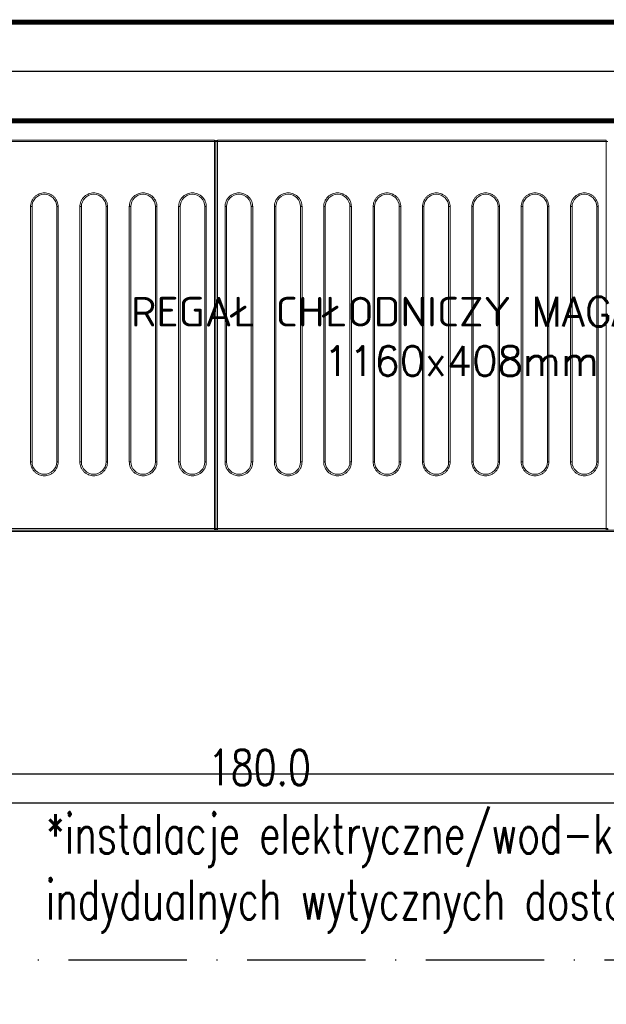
# Model space of a CAD drawing. Header units: metres. Extents: x 5541655 to 5588333, y 5589641 to 5627331.
# Tile 41 of 57: x 5585519 to 5585579, y 5626103 to 5626202. Entities that reach past the tile are written whole.
import ezdxf

# ---------------------------------------------------------------- set-up
doc = ezdxf.new("R2010")
doc.units = ezdxf.units.M
doc.header["$MEASUREMENT"] = 0
doc.linetypes.add('ACAD_ISO10W100', pattern=[18, 12, -3, 0, -3])
doc.layers.get('0').update_dxf_attribs({"linetype": 'CONTINUOUS', "lineweight": 18})
doc.layers.get('Defpoints').update_dxf_attribs({"linetype": 'CONTINUOUS'})
doc.layers.add('2D- Siatka Modularna', color=7, linetype='ACAD_ISO10W100')
doc.layers.add('Komory', color=132, linetype='CONTINUOUS')
doc.layers.add('Instalacje elektryczne', color=1, linetype='CONTINUOUS', lineweight=20)
doc.layers.add('Regały', color=7, linetype='CONTINUOUS', true_color=0x00f000)
doc.styles.add('Arch-Dim', font='romans.shx', dxfattribs={"width": 0.75})
doc.styles.add('JACEK_07', font='SIMPLEX.SHX', dxfattribs={"width": 0.7})
doc.styles.add('RomanS', font='romans.shx')
doc.linetypes.add('BATTING', pattern='A,0.0001,-0.1,[134,ltypeshp.shx,S=0.1,R=0,X=-0.1,Y=0],-0.2,[134,ltypeshp.shx,S=0.1,R=180,X=0.1,Y=0],-0.1', length=0.4001)
doc.dimstyles.new('Standard 50', dxfattribs={"dimscale": 20, "dimtxt": 0.18, "dimasz": 0.18, "dimexe": 0.18, "dimexo": 0.0625, "dimgap": 0.09, "dimtad": 1, "dimdec": 1, "dimzin": 0, "dimdsep": 46, "dimtxsty": 'Arch-Dim', "dimcen": 0.09, "dimclrd": 2, "dimclre": 2, "dimclrt": 1, "dimadec": 0, "dimazin": 0, "dimtfac": 1, "dimtdec": 1, "dimtofl": 0, "dimtmove": 0, "dimatfit": 3, "dimfxl": 1, "dimtolj": 1, "dimtzin": 0, "dimarcsym": 0})

# ---------------------------------------------------------------- blocks, each defined once
blk = doc.blocks.new('*D499')
at = {"color": 2, "lineweight": -2}
for p, q in [((40.75, 300), (79.749, 300)), ((76.149, 296.4), (76.149, 3.6)), ((40.75, 0), (79.749, 0))]:
    blk.add_line(p, q, dxfattribs=at)
at = {"color": 2}
for points in [[(76.749, 296.4), (75.549, 296.4), (76.149, 300)], [(75.549, 3.6), (76.749, 3.6), (76.149, 0)]]:
    blk.add_solid(points, dxfattribs=at)
at = {"layer": 'Defpoints', "color": 0}
for p in [(39.5, 300), (39.5, 0), (76.149, 0)]:
    blk.add_point(p, dxfattribs=at)
at = {"color": 1, "insert": (72.525, 150), "char_height": 3.6, "attachment_point": 5, "rotation": 90, "style": 'Arch-Dim'}
blk.add_mtext('\\A1;300.0', dxfattribs=at)
blk = doc.blocks.new('*U51')
at = {"lineweight": 15}
for p, q in [((32.983, -0.515), (3.583, -0.515)), ((32.983, -0.665), (3.583, -0.665)), ((32.983, -0.515), (32.983, -0.559)), ((32.983, -0.559), (32.983, -0.665)), ((32.983, -39.865), (32.983, -0.665)), ((33.133, -0.665), (32.983, -0.665)), ((33.133, -0.665), (33.133, -39.865)), ((33.283, -0.665), (33.133, -0.665)), ((33.283, -0.559), (33.283, -0.515)), ((72.683, -0.515), (33.283, -0.515)), ((33.283, -0.665), (33.283, -0.559)), ((33.283, -0.665), (33.283, -39.865)), ((72.683, -0.665), (33.283, -0.665)), ((72.683, -0.515), (72.683, -0.559)), ((72.683, -0.559), (72.683, -0.665)), ((72.683, -39.865), (72.683, -0.665)), ((72.833, -0.665), (72.683, -0.665)), ((3.583, -39.865), (32.983, -39.865)), ((32.983, -39.865), (33.133, -39.865)), ((32.983, -40.012), (32.983, -39.865)), ((33.133, -39.865), (33.283, -39.865)), ((33.283, -39.865), (72.683, -39.865)), ((33.283, -39.865), (33.283, -40.012)), ((72.683, -39.865), (72.833, -39.865)), ((72.683, -40.012), (72.683, -39.865)), ((3.583, -40.015), (32.983, -40.015)), ((111.583, -40.025), (4.383, -40.025)), ((111.583, -40.175), (4.383, -40.175)), ((32.983, -40.015), (32.983, -40.012)), ((33.283, -40.012), (33.283, -40.015)), ((33.283, -40.015), (72.683, -40.015)), ((72.683, -40.015), (72.683, -40.012))]:
    blk.add_line(p, q, dxfattribs=at)
at = {"color": 253, "lineweight": 15, "true_color": 0xa6a6a6}
for p, q in [((14.363, -33.115), (14.363, -7.265)), ((14.363, -7.265), (14.513, -7.265)), ((14.513, -33.115), (14.513, -7.265)), ((17.013, -7.265), (17.013, -33.115)), ((17.163, -7.265), (17.013, -7.265)), ((17.163, -7.265), (17.163, -33.115)), ((19.363, -33.115), (19.363, -7.265)), ((19.363, -7.265), (19.513, -7.265)), ((19.513, -33.115), (19.513, -7.265)), ((22.013, -7.265), (22.013, -33.115)), ((22.163, -7.265), (22.013, -7.265)), ((22.163, -7.265), (22.163, -33.115)), ((24.363, -33.115), (24.363, -7.265)), ((24.363, -7.265), (24.513, -7.265)), ((24.513, -33.115), (24.513, -7.265)), ((27.013, -7.265), (27.013, -33.115)), ((27.163, -7.265), (27.013, -7.265)), ((27.163, -7.265), (27.163, -33.115)), ((29.363, -33.115), (29.363, -7.265)), ((29.363, -7.265), (29.513, -7.265)), ((29.513, -33.115), (29.513, -7.265)), ((32.013, -7.265), (32.013, -33.115)), ((32.163, -7.265), (32.013, -7.265)), ((32.163, -7.265), (32.163, -33.115)), ((34.063, -33.115), (34.063, -7.265)), ((34.063, -7.265), (34.213, -7.265)), ((34.213, -33.115), (34.213, -7.265)), ((36.713, -7.265), (36.713, -33.115)), ((36.863, -7.265), (36.713, -7.265)), ((36.863, -7.265), (36.863, -33.115)), ((39.063, -33.115), (39.063, -7.265)), ((39.063, -7.265), (39.213, -7.265)), ((39.213, -33.115), (39.213, -7.265)), ((41.713, -7.265), (41.713, -33.115)), ((41.863, -7.265), (41.713, -7.265)), ((41.863, -7.265), (41.863, -33.115)), ((44.063, -33.115), (44.063, -7.265)), ((44.063, -7.265), (44.213, -7.265)), ((44.213, -33.115), (44.213, -7.265)), ((46.713, -7.265), (46.713, -33.115)), ((46.863, -7.265), (46.713, -7.265)), ((46.863, -7.265), (46.863, -33.115)), ((49.063, -33.115), (49.063, -7.265)), ((49.063, -7.265), (49.213, -7.265)), ((49.213, -33.115), (49.213, -7.265)), ((51.713, -7.265), (51.713, -33.115)), ((51.863, -7.265), (51.713, -7.265)), ((51.863, -7.265), (51.863, -33.115)), ((54.063, -33.115), (54.063, -7.265)), ((54.063, -7.265), (54.213, -7.265)), ((54.213, -33.115), (54.213, -7.265)), ((56.713, -7.265), (56.713, -33.115)), ((56.863, -7.265), (56.713, -7.265)), ((56.863, -7.265), (56.863, -33.115)), ((59.063, -33.115), (59.063, -7.265)), ((59.063, -7.265), (59.213, -7.265)), ((59.213, -33.115), (59.213, -7.265)), ((61.713, -7.265), (61.713, -33.115)), ((61.863, -7.265), (61.713, -7.265)), ((61.863, -7.265), (61.863, -33.115)), ((64.063, -33.115), (64.063, -7.265)), ((64.063, -7.265), (64.213, -7.265)), ((64.213, -33.115), (64.213, -7.265)), ((66.713, -7.265), (66.713, -33.115)), ((66.863, -7.265), (66.713, -7.265)), ((66.863, -7.265), (66.863, -33.115)), ((69.063, -33.115), (69.063, -7.265)), ((69.063, -7.265), (69.213, -7.265)), ((69.213, -33.115), (69.213, -7.265)), ((71.713, -7.265), (71.713, -33.115)), ((71.863, -7.265), (71.713, -7.265)), ((71.863, -7.265), (71.863, -33.115)), ((14.513, -33.115), (14.363, -33.115)), ((17.163, -33.115), (17.013, -33.115)), ((19.513, -33.115), (19.363, -33.115)), ((22.163, -33.115), (22.013, -33.115)), ((24.513, -33.115), (24.363, -33.115)), ((27.163, -33.115), (27.013, -33.115)), ((29.513, -33.115), (29.363, -33.115)), ((32.163, -33.115), (32.013, -33.115)), ((34.213, -33.115), (34.063, -33.115)), ((36.863, -33.115), (36.713, -33.115)), ((39.213, -33.115), (39.063, -33.115)), ((41.863, -33.115), (41.713, -33.115)), ((44.213, -33.115), (44.063, -33.115)), ((46.863, -33.115), (46.713, -33.115)), ((49.213, -33.115), (49.063, -33.115)), ((51.863, -33.115), (51.713, -33.115)), ((54.213, -33.115), (54.063, -33.115)), ((56.863, -33.115), (56.713, -33.115)), ((59.213, -33.115), (59.063, -33.115)), ((61.863, -33.115), (61.713, -33.115)), ((64.213, -33.115), (64.063, -33.115)), ((66.863, -33.115), (66.713, -33.115)), ((69.213, -33.115), (69.063, -33.115)), ((71.863, -33.115), (71.713, -33.115))]:
    blk.add_line(p, q, dxfattribs=at)
at = {"lineweight": 15}
for centre, start, end in [((32.983, -0.665), 0, 90), ((33.283, -0.665), 90, 180)]:
    blk.add_arc(centre, 0.15, start, end, dxfattribs=at)
at = {"color": 253, "lineweight": 15, "true_color": 0xa6a6a6}
for centre, start, end in [((15.763, -7.265), 0, 180), ((20.763, -7.265), 0, 180), ((25.763, -7.265), 0, 180), ((30.763, -7.265), 0, 180), ((35.463, -7.265), 0, 180), ((40.463, -7.265), 0, 180), ((45.463, -7.265), 0, 180), ((50.463, -7.265), 0, 180), ((55.463, -7.265), 0, 180), ((60.463, -7.265), 0, 180), ((65.463, -7.265), 0, 180), ((70.463, -7.265), 0, 180), ((15.763, -33.115), 180, 0), ((20.763, -33.115), 180, 0), ((25.763, -33.115), 180, 0), ((30.763, -33.115), 180, 0), ((35.463, -33.115), 180, 0), ((40.463, -33.115), 180, 0), ((45.463, -33.115), 180, 0), ((50.463, -33.115), 180, 0), ((55.463, -33.115), 180, 0), ((60.463, -33.115), 180, 0), ((65.463, -33.115), 180, 0), ((70.463, -33.115), 180, 0)]:
    blk.add_arc(centre, 1.25, start, end, dxfattribs=at)
for points, knots in [([(14.363, -7.265), (14.368, -7.18), (14.377, -7.004), (14.455, -6.743), (14.584, -6.492), (14.766, -6.268), (14.99, -6.086), (15.241, -5.956), (15.502, -5.881), (15.763, -5.857), (16.024, -5.881), (16.285, -5.956), (16.536, -6.086), (16.76, -6.268), (16.942, -6.492), (17.071, -6.743), (17.149, -7.004), (17.159, -7.18), (17.163, -7.265)], [0, 0, 0, 0, 0.058258, 0.120006, 0.18432, 0.25, 0.31568, 0.379994, 0.441742, 0.5, 0.558258, 0.620006, 0.68432, 0.75, 0.81568, 0.879994, 0.941742, 1, 1, 1, 1]), ([(19.363, -7.265), (19.368, -7.18), (19.377, -7.004), (19.455, -6.743), (19.584, -6.492), (19.766, -6.268), (19.99, -6.086), (20.241, -5.956), (20.502, -5.881), (20.763, -5.857), (21.024, -5.881), (21.285, -5.956), (21.536, -6.086), (21.76, -6.268), (21.942, -6.492), (22.071, -6.743), (22.149, -7.004), (22.159, -7.18), (22.163, -7.265)], [0, 0, 0, 0, 0.058258, 0.120006, 0.18432, 0.25, 0.31568, 0.379994, 0.441742, 0.5, 0.558258, 0.620006, 0.68432, 0.75, 0.81568, 0.879994, 0.941742, 1, 1, 1, 1]), ([(24.363, -7.265), (24.368, -7.18), (24.377, -7.004), (24.455, -6.743), (24.584, -6.492), (24.766, -6.268), (24.99, -6.086), (25.241, -5.956), (25.502, -5.881), (25.763, -5.857), (26.024, -5.881), (26.285, -5.956), (26.536, -6.086), (26.76, -6.268), (26.942, -6.492), (27.071, -6.743), (27.149, -7.004), (27.159, -7.18), (27.163, -7.265)], [0, 0, 0, 0, 0.058258, 0.120006, 0.18432, 0.25, 0.31568, 0.379994, 0.441742, 0.5, 0.558258, 0.620006, 0.68432, 0.75, 0.81568, 0.879994, 0.941742, 1, 1, 1, 1]), ([(29.363, -7.265), (29.368, -7.18), (29.377, -7.004), (29.455, -6.743), (29.584, -6.492), (29.766, -6.268), (29.99, -6.086), (30.241, -5.956), (30.502, -5.881), (30.763, -5.857), (31.024, -5.881), (31.285, -5.956), (31.536, -6.086), (31.76, -6.268), (31.942, -6.492), (32.071, -6.743), (32.149, -7.004), (32.159, -7.18), (32.163, -7.265)], [0, 0, 0, 0, 0.058258, 0.120006, 0.18432, 0.25, 0.31568, 0.379994, 0.441742, 0.5, 0.558258, 0.620006, 0.68432, 0.75, 0.81568, 0.879994, 0.941742, 1, 1, 1, 1]), ([(34.063, -7.265), (34.068, -7.18), (34.077, -7.004), (34.155, -6.743), (34.284, -6.492), (34.466, -6.268), (34.69, -6.086), (34.941, -5.956), (35.202, -5.881), (35.463, -5.857), (35.724, -5.881), (35.985, -5.956), (36.236, -6.086), (36.46, -6.268), (36.642, -6.492), (36.771, -6.743), (36.849, -7.004), (36.859, -7.18), (36.863, -7.265)], [0, 0, 0, 0, 0.058258, 0.120006, 0.18432, 0.25, 0.31568, 0.379994, 0.441742, 0.5, 0.558258, 0.620006, 0.68432, 0.75, 0.81568, 0.879994, 0.941742, 1, 1, 1, 1]), ([(39.063, -7.265), (39.068, -7.18), (39.077, -7.004), (39.155, -6.743), (39.284, -6.492), (39.466, -6.268), (39.69, -6.086), (39.941, -5.956), (40.202, -5.881), (40.463, -5.857), (40.724, -5.881), (40.985, -5.956), (41.236, -6.086), (41.46, -6.268), (41.642, -6.492), (41.771, -6.743), (41.849, -7.004), (41.859, -7.18), (41.863, -7.265)], [0, 0, 0, 0, 0.058258, 0.120006, 0.18432, 0.25, 0.31568, 0.379994, 0.441742, 0.5, 0.558258, 0.620005, 0.68432, 0.75, 0.81568, 0.879994, 0.941742, 1, 1, 1, 1]), ([(44.063, -7.265), (44.068, -7.18), (44.077, -7.004), (44.155, -6.743), (44.284, -6.492), (44.466, -6.268), (44.69, -6.086), (44.941, -5.956), (45.202, -5.881), (45.463, -5.857), (45.724, -5.881), (45.985, -5.956), (46.236, -6.086), (46.46, -6.268), (46.642, -6.492), (46.771, -6.743), (46.849, -7.004), (46.859, -7.18), (46.863, -7.265)], [0, 0, 0, 0, 0.058258, 0.120006, 0.18432, 0.25, 0.31568, 0.379994, 0.441742, 0.5, 0.558258, 0.620006, 0.68432, 0.75, 0.81568, 0.879994, 0.941742, 1, 1, 1, 1]), ([(49.063, -7.265), (49.068, -7.18), (49.077, -7.004), (49.155, -6.743), (49.284, -6.492), (49.466, -6.268), (49.69, -6.086), (49.941, -5.956), (50.202, -5.881), (50.463, -5.857), (50.724, -5.881), (50.985, -5.956), (51.236, -6.086), (51.46, -6.268), (51.642, -6.492), (51.771, -6.743), (51.849, -7.004), (51.859, -7.18), (51.863, -7.265)], [0, 0, 0, 0, 0.058258, 0.120006, 0.18432, 0.25, 0.31568, 0.379995, 0.441742, 0.5, 0.558258, 0.620005, 0.68432, 0.75, 0.81568, 0.879994, 0.941742, 1, 1, 1, 1]), ([(54.063, -7.265), (54.068, -7.18), (54.077, -7.004), (54.155, -6.743), (54.284, -6.492), (54.466, -6.268), (54.69, -6.086), (54.941, -5.956), (55.202, -5.881), (55.463, -5.857), (55.724, -5.881), (55.985, -5.956), (56.236, -6.086), (56.46, -6.268), (56.642, -6.492), (56.771, -6.743), (56.849, -7.004), (56.859, -7.18), (56.863, -7.265)], [0, 0, 0, 0, 0.058258, 0.120006, 0.18432, 0.25, 0.31568, 0.379994, 0.441742, 0.5, 0.558258, 0.620006, 0.68432, 0.75, 0.81568, 0.879994, 0.941742, 1, 1, 1, 1]), ([(59.063, -7.265), (59.068, -7.18), (59.077, -7.004), (59.155, -6.743), (59.284, -6.492), (59.466, -6.268), (59.69, -6.086), (59.941, -5.956), (60.202, -5.881), (60.463, -5.857), (60.724, -5.881), (60.985, -5.956), (61.236, -6.086), (61.46, -6.268), (61.642, -6.492), (61.771, -6.743), (61.849, -7.004), (61.859, -7.18), (61.863, -7.265)], [0, 0, 0, 0, 0.058258, 0.120006, 0.18432, 0.25, 0.31568, 0.379995, 0.441742, 0.5, 0.558258, 0.620006, 0.68432, 0.75, 0.81568, 0.879994, 0.941742, 1, 1, 1, 1]), ([(64.063, -7.265), (64.068, -7.18), (64.077, -7.004), (64.155, -6.743), (64.284, -6.492), (64.466, -6.268), (64.69, -6.086), (64.941, -5.956), (65.202, -5.881), (65.463, -5.857), (65.724, -5.881), (65.985, -5.956), (66.236, -6.086), (66.46, -6.268), (66.642, -6.492), (66.771, -6.743), (66.849, -7.004), (66.859, -7.18), (66.863, -7.265)], [0, 0, 0, 0, 0.058258, 0.120006, 0.18432, 0.25, 0.31568, 0.379995, 0.441741, 0.5, 0.558258, 0.620006, 0.68432, 0.75, 0.81568, 0.879994, 0.941742, 1, 1, 1, 1]), ([(69.063, -7.265), (69.068, -7.18), (69.077, -7.004), (69.155, -6.743), (69.284, -6.492), (69.466, -6.268), (69.69, -6.086), (69.941, -5.956), (70.202, -5.881), (70.463, -5.857), (70.724, -5.881), (70.985, -5.956), (71.236, -6.086), (71.46, -6.268), (71.642, -6.492), (71.771, -6.743), (71.849, -7.004), (71.859, -7.18), (71.863, -7.265)], [0, 0, 0, 0, 0.058258, 0.120006, 0.184321, 0.25, 0.31568, 0.379994, 0.441742, 0.5, 0.558259, 0.620005, 0.68432, 0.75, 0.815679, 0.879994, 0.941742, 1, 1, 1, 1]), ([(17.163, -33.115), (17.159, -33.2), (17.149, -33.376), (17.071, -33.637), (16.942, -33.888), (16.76, -34.112), (16.536, -34.294), (16.285, -34.424), (16.024, -34.499), (15.763, -34.523), (15.502, -34.499), (15.241, -34.424), (14.99, -34.294), (14.766, -34.112), (14.584, -33.888), (14.455, -33.637), (14.377, -33.376), (14.368, -33.2), (14.363, -33.115)], [0, 0, 0, 0, 0.058258, 0.120006, 0.18432, 0.25, 0.31568, 0.379994, 0.441742, 0.5, 0.558258, 0.620006, 0.68432, 0.75, 0.81568, 0.879994, 0.941742, 1, 1, 1, 1]), ([(22.163, -33.115), (22.159, -33.2), (22.149, -33.376), (22.071, -33.637), (21.942, -33.888), (21.76, -34.112), (21.536, -34.294), (21.285, -34.424), (21.024, -34.499), (20.763, -34.523), (20.502, -34.499), (20.241, -34.424), (19.99, -34.294), (19.766, -34.112), (19.584, -33.888), (19.455, -33.637), (19.377, -33.376), (19.368, -33.2), (19.363, -33.115)], [0, 0, 0, 0, 0.058258, 0.120006, 0.18432, 0.25, 0.31568, 0.379994, 0.441742, 0.5, 0.558258, 0.620006, 0.684321, 0.75, 0.81568, 0.879994, 0.941742, 1, 1, 1, 1]), ([(27.163, -33.115), (27.159, -33.2), (27.149, -33.376), (27.071, -33.637), (26.942, -33.888), (26.76, -34.112), (26.536, -34.294), (26.285, -34.424), (26.024, -34.499), (25.763, -34.523), (25.502, -34.499), (25.241, -34.424), (24.99, -34.294), (24.766, -34.112), (24.584, -33.888), (24.455, -33.637), (24.377, -33.376), (24.368, -33.2), (24.363, -33.115)], [0, 0, 0, 0, 0.058258, 0.1200056, 0.1843204, 0.2500002, 0.3156797, 0.3799945, 0.4417421, 0.4999999, 0.558258, 0.6200056, 0.6843204, 0.7499999, 0.8156797, 0.8799945, 0.941742, 1, 1, 1, 1]), ([(32.163, -33.115), (32.159, -33.2), (32.149, -33.376), (32.071, -33.637), (31.942, -33.888), (31.76, -34.112), (31.536, -34.294), (31.285, -34.424), (31.024, -34.499), (30.763, -34.523), (30.502, -34.499), (30.241, -34.424), (29.99, -34.294), (29.766, -34.112), (29.584, -33.888), (29.455, -33.637), (29.377, -33.376), (29.368, -33.2), (29.363, -33.115)], [0, 0, 0, 0, 0.058258, 0.1200056, 0.1843204, 0.2499999, 0.3156794, 0.3799942, 0.4417421, 0.4999999, 0.5582581, 0.6200057, 0.6843205, 0.7499999, 0.8156797, 0.8799945, 0.941742, 1, 1, 1, 1]), ([(36.863, -33.115), (36.859, -33.2), (36.849, -33.376), (36.771, -33.637), (36.642, -33.888), (36.46, -34.112), (36.236, -34.294), (35.985, -34.424), (35.724, -34.499), (35.463, -34.523), (35.202, -34.499), (34.941, -34.424), (34.69, -34.294), (34.466, -34.112), (34.284, -33.888), (34.155, -33.637), (34.077, -33.376), (34.068, -33.2), (34.063, -33.115)], [0, 0, 0, 0, 0.058258, 0.120006, 0.18432, 0.25, 0.31568, 0.379994, 0.441742, 0.5, 0.558258, 0.620006, 0.68432, 0.75, 0.81568, 0.879994, 0.941742, 1, 1, 1, 1]), ([(41.863, -33.115), (41.859, -33.2), (41.849, -33.376), (41.771, -33.637), (41.642, -33.888), (41.46, -34.112), (41.236, -34.294), (40.985, -34.424), (40.724, -34.499), (40.463, -34.523), (40.202, -34.499), (39.941, -34.424), (39.69, -34.294), (39.466, -34.112), (39.284, -33.888), (39.155, -33.637), (39.077, -33.376), (39.068, -33.2), (39.063, -33.115)], [0, 0, 0, 0, 0.058258, 0.120005, 0.18432, 0.25, 0.315679, 0.379995, 0.441742, 0.5, 0.558258, 0.620006, 0.68432, 0.75, 0.81568, 0.879994, 0.941742, 1, 1, 1, 1]), ([(46.863, -33.115), (46.859, -33.2), (46.849, -33.376), (46.771, -33.637), (46.642, -33.888), (46.46, -34.112), (46.236, -34.294), (45.985, -34.424), (45.724, -34.499), (45.463, -34.523), (45.202, -34.499), (44.941, -34.424), (44.69, -34.294), (44.466, -34.112), (44.284, -33.888), (44.155, -33.637), (44.077, -33.376), (44.068, -33.2), (44.063, -33.115)], [0, 0, 0, 0, 0.058258, 0.120006, 0.18432, 0.25, 0.31568, 0.379994, 0.441742, 0.5, 0.558258, 0.620006, 0.68432, 0.75, 0.81568, 0.879994, 0.941742, 1, 1, 1, 1]), ([(51.863, -33.115), (51.859, -33.2), (51.849, -33.376), (51.771, -33.637), (51.642, -33.888), (51.46, -34.112), (51.236, -34.294), (50.985, -34.424), (50.724, -34.499), (50.463, -34.523), (50.202, -34.499), (49.941, -34.424), (49.69, -34.294), (49.466, -34.112), (49.284, -33.888), (49.155, -33.637), (49.077, -33.376), (49.068, -33.2), (49.063, -33.115)], [0, 0, 0, 0, 0.058258, 0.120006, 0.18432, 0.25, 0.315679, 0.379995, 0.441742, 0.5, 0.558258, 0.620005, 0.684321, 0.75, 0.81568, 0.879994, 0.941742, 1, 1, 1, 1]), ([(56.863, -33.115), (56.859, -33.2), (56.849, -33.376), (56.771, -33.637), (56.642, -33.888), (56.46, -34.112), (56.236, -34.294), (55.985, -34.424), (55.724, -34.499), (55.463, -34.523), (55.202, -34.499), (54.941, -34.424), (54.69, -34.294), (54.466, -34.112), (54.284, -33.888), (54.155, -33.637), (54.077, -33.376), (54.068, -33.2), (54.063, -33.115)], [0, 0, 0, 0, 0.058258, 0.120006, 0.18432, 0.25, 0.31568, 0.379994, 0.441742, 0.5, 0.558258, 0.620006, 0.68432, 0.75, 0.81568, 0.879994, 0.941742, 1, 1, 1, 1]), ([(61.863, -33.115), (61.859, -33.2), (61.849, -33.376), (61.771, -33.637), (61.642, -33.888), (61.46, -34.112), (61.236, -34.294), (60.985, -34.424), (60.724, -34.499), (60.463, -34.523), (60.202, -34.499), (59.941, -34.424), (59.69, -34.294), (59.466, -34.112), (59.284, -33.888), (59.155, -33.637), (59.077, -33.376), (59.068, -33.2), (59.063, -33.115)], [0, 0, 0, 0, 0.058258, 0.120005, 0.18432, 0.25, 0.31568, 0.379994, 0.441742, 0.5, 0.558258, 0.620005, 0.684321, 0.75, 0.81568, 0.879995, 0.941742, 1, 1, 1, 1]), ([(66.863, -33.115), (66.859, -33.2), (66.849, -33.376), (66.771, -33.637), (66.642, -33.888), (66.46, -34.112), (66.236, -34.294), (65.985, -34.424), (65.724, -34.499), (65.463, -34.523), (65.202, -34.499), (64.941, -34.424), (64.69, -34.294), (64.466, -34.112), (64.284, -33.888), (64.155, -33.637), (64.077, -33.376), (64.068, -33.2), (64.063, -33.115)], [0, 0, 0, 0, 0.058258, 0.120005, 0.18432, 0.25, 0.31568, 0.379994, 0.441742, 0.5, 0.558259, 0.620005, 0.68432, 0.75, 0.81568, 0.879994, 0.941742, 1, 1, 1, 1]), ([(71.863, -33.115), (71.859, -33.2), (71.849, -33.376), (71.771, -33.637), (71.642, -33.888), (71.46, -34.112), (71.236, -34.294), (70.985, -34.424), (70.724, -34.499), (70.463, -34.523), (70.202, -34.499), (69.941, -34.424), (69.69, -34.294), (69.466, -34.112), (69.284, -33.888), (69.155, -33.637), (69.077, -33.376), (69.068, -33.2), (69.063, -33.115)], [0, 0, 0, 0, 0.058258, 0.120005, 0.184321, 0.25, 0.31568, 0.379995, 0.441741, 0.5, 0.558258, 0.620006, 0.68432, 0.75, 0.815679, 0.879995, 0.941742, 1, 1, 1, 1])]:
    blk.add_open_spline(points, degree=3, knots=knots, dxfattribs=at)
at = {"lineweight": 15}
for points, knots in [([(32.983, -40.012), (32.993, -40.011), (33.014, -40.009), (33.043, -40), (33.07, -39.985), (33.1, -39.96), (33.128, -39.92), (33.131, -39.882), (33.133, -39.863)], [0, 0, 0, 0, 0.130769, 0.260023, 0.387959, 0.514574, 0.761734, 1, 1, 1, 1]), ([(33.133, -39.863), (33.135, -39.882), (33.139, -39.92), (33.167, -39.96), (33.197, -39.985), (33.223, -40), (33.253, -40.009), (33.273, -40.011), (33.283, -40.012)], [0, 0, 0, 0, 0.238266, 0.485426, 0.612036, 0.739977, 0.869231, 1, 1, 1, 1]), ([(72.683, -40.012), (72.693, -40.011), (72.714, -40.009), (72.743, -40), (72.77, -39.985), (72.8, -39.96), (72.828, -39.92), (72.831, -39.882), (72.833, -39.863)], [0, 0, 0, 0, 0.130781, 0.260022, 0.387973, 0.514587, 0.761732, 1, 1, 1, 1])]:
    blk.add_open_spline(points, degree=3, knots=knots, dxfattribs=at)
at = {"color": 7, "insert": (58, -20.4), "char_height": 3, "width": 116, "attachment_point": 5, "style": 'RomanS'}
blk.add_mtext('REGAŁ CHŁODNICZY MAGAZYNOWY\\P1160x408mm', dxfattribs=at)
blk = doc.blocks.new('*U322')
at = {"layer": 'Instalacje elektryczne', "insert": (22.733, -106.627), "char_height": 4, "width": 98.56475, "attachment_point": 1, "rotation": 90, "style": 'JACEK_07'}
blk.add_mtext('*instalacje elektryczne/wod-kan wg. indydualnych wytycznych dostawcy', dxfattribs=at)
blk = doc.blocks.new('*D502')
at = {"color": 2, "lineweight": -2}
for p, q in [((43.703, 180), (82.702, 180)), ((79.102, 176.4), (79.102, 3.6)), ((43.703, 0), (82.702, 0))]:
    blk.add_line(p, q, dxfattribs=at)
at = {"color": 2}
for points in [[(79.702, 176.4), (78.502, 176.4), (79.102, 180)], [(78.502, 3.6), (79.702, 3.6), (79.102, 0)]]:
    blk.add_solid(points, dxfattribs=at)
at = {"layer": 'Defpoints', "color": 0}
for p in [(42.453, 180), (42.453, 0), (79.102, 0)]:
    blk.add_point(p, dxfattribs=at)
at = {"color": 1, "insert": (75.478, 90), "char_height": 3.6, "attachment_point": 5, "rotation": 90, "style": 'Arch-Dim'}
blk.add_mtext('\\A1;180.0', dxfattribs=at)
blk = doc.blocks.new('*U498')
at = {"const_width": 0.5}
blk.add_lwpolyline([(124.5, 290), (124.5, 300), (180, 300), (180, 0), (0, 0), (0, 300), (54.5, 300), (54.5, 290), (10, 290), (10, 10), (170, 10), (170, 290)], close=True, dxfattribs=at)
at = {"color": 253, "linetype": 'BATTING', "ltscale": 12, "true_color": 0xadadad}
blk.add_lwpolyline([(54.5, 295), (5, 295), (5, 5), (175, 5), (175, 295), (124.5, 295)], dxfattribs=at)
dim = blk.add_linear_dim(base=(76.149, 0), p1=(39.5, 300), p2=(39.5, 0), angle=90, dimstyle='Standard 50', override={"dimfxl": 50, "dimfxlon": 1})
dim.commit()
dim.dimension.update_dxf_attribs({"geometry": '*D499', "text_midpoint": (72.525, 150)})
blk = doc.blocks.new('*U501')
at = {"const_width": 0.5}
blk.add_lwpolyline([(117.453, 170), (117.453, 180), (180, 180), (180, 0), (0, 0), (0, 180), (57.453, 180), (57.453, 170), (10, 170), (10, 10), (170, 10), (170, 170)], close=True, dxfattribs=at)
at = {"color": 253, "linetype": 'BATTING', "ltscale": 12, "true_color": 0xadadad}
blk.add_lwpolyline([(57.453, 175), (5, 175), (5, 5), (175, 5), (175, 175), (117.453, 175)], dxfattribs=at)
dim = blk.add_linear_dim(base=(79.102, 0), p1=(42.453, 180), p2=(42.453, 0), angle=90, dimstyle='Standard 50', override={"dimfxl": 50, "dimfxlon": 1})
dim.commit()
dim.dimension.update_dxf_attribs({"geometry": '*D502', "text_midpoint": (75.478, 90)})

msp = doc.modelspace()

# ---------------------------------------------------------------- linework, layer by layer
at = {"layer": '2D- Siatka Modularna', "lineweight": 25}
for q in [(5586101.82, 5626107.25), (5586253.324, 5626107.25)]:
    msp.add_line((5584691.82, 5626107.25), q, dxfattribs=at)

# ---------------------------------------------------------------- block references
at = {"layer": 'Komory', "rotation": 270}
for name, p in [('*U498', (5585453.772, 5626202.201)), ('*U501', (5585453.772, 5626202.201)), ('*U322', (5585628.772, 5626144.747))]:
    msp.add_blockref(name, p, dxfattribs=at)
at = {"layer": 'Regały', "linetype": 'Continuous', "lineweight": 25}
msp.add_blockref('*U51', (5585506.228, 5626190.782), dxfattribs=at)

doc.saveas('drawing.dxf')
